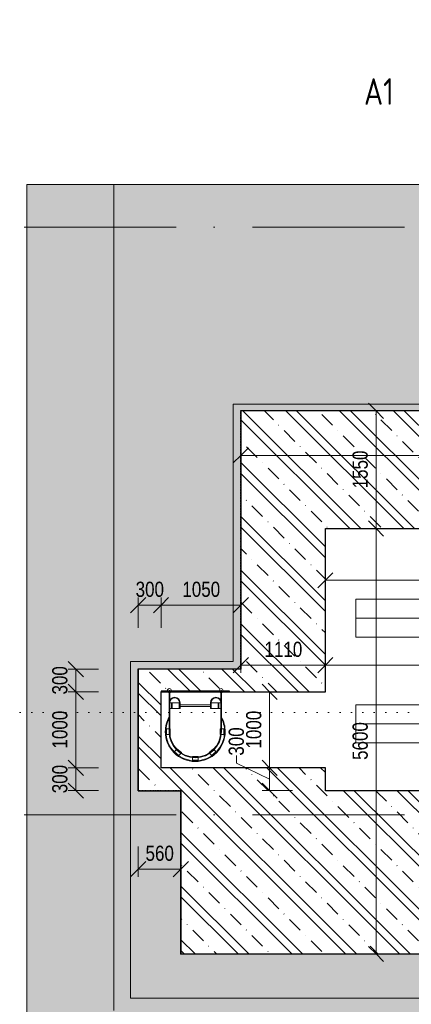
# Model space of a CAD drawing. Header units: millimetres. Extents: x 75701 to 402820, y 135 to 33652.
# Tile 37 of 52: x 349721 to 354869, y 18257 to 31219. Entities that reach past the tile are written whole.
import ezdxf

# ---------------------------------------------------------------- set-up
doc = ezdxf.new("R2010")
doc.units = ezdxf.units.MM
for name, pattern in [('A_CARA_15', [7.6, 5, -1.3, 0, -1.3]), ('B_CARA_12', [2.6, 1, -0.8, 0, -0.8]), ('Tečkovaná 1_5mm', [150, 0, -150]), ('Čerchovaná 20mm', [3000, 2000, -500, 0, -500])]:
    doc.linetypes.add(name, pattern=pattern)
for name, color, linetype, lineweight in [('CA_KOTY', 3, 'Continuous', 9), ('CA_KOTY-100', 3, 'Continuous', 9), ('CA_OSY', 5, 'A_CARA_15', 9), ('CA_PODLAHA25', 7, 'Continuous', 13), ('CA_POHHRA25', 7, 'Continuous', 13), ('CA_REZY', 1, 'Continuous', 25), ('CA_REZYZNACKY', 1, 'Continuous', 9), ('CA_SRAFY', 9, 'Continuous', 25), ('CA_ZARIZPRED', 8, 'Continuous', 13), ('Terénní útvar', 7, 'Continuous', 13)]:
    doc.layers.add(name, color=color, linetype=linetype, lineweight=lineweight)
doc.styles.add('Arial_2', font='arial.ttf', dxfattribs={"width": 0.8, "height": 200})
doc.styles.add('ISOCPEUR_B', font='txt', dxfattribs={"width": 0.8, "height": 350})
doc.dimstyles.new('HP_Přímá_-_2_mm_Ariel_1-100', dxfattribs={"dimscale": 304.8, "dimtxt": 204.05188, "dimasz": 0.656168, "dimexe": 0.328084, "dimexo": 0.0625, "dimgap": 0.164042, "dimtad": 1, "dimdec": 0, "dimzin": 0, "dimdsep": 46, "dimtxsty": 'Arial_2', "dimblk1": 'OBLIQUE', "dimblk2": 'OBLIQUE', "dimsah": 1, "dimcen": 0.09, "dimazin": 0, "dimtfac": 1, "dimtdec": 4, "dimtix": 1, "dimtmove": 0, "dimatfit": 3, "dimfxl": 0.984252, "dimfxlon": 1, "dimtvp": 1, "dimtolj": 1, "dimtzin": 0, "dimarcsym": 2})
doc.dimstyles.new('HP_Přímá_-_2_mm_Ariel_1-100_1', dxfattribs={"dimscale": 304.8, "dimtxt": 204.05188, "dimasz": 0.656168, "dimexe": 0.328084, "dimexo": 0.0625, "dimgap": 0.164042, "dimtad": 1, "dimdec": 0, "dimzin": 0, "dimdsep": 46, "dimtxsty": 'Arial_2', "dimblk1": 'OBLIQUE', "dimblk2": 'OBLIQUE', "dimsah": 1, "dimcen": 0.09, "dimazin": 0, "dimtfac": 1, "dimtdec": 4, "dimtix": 1, "dimtmove": 1, "dimatfit": 3, "dimfxl": 0.984252, "dimfxlon": 1, "dimtvp": 1, "dimtolj": 1, "dimtzin": 0, "dimarcsym": 2})

# ---------------------------------------------------------------- blocks, each defined once
blk = doc.blocks.new('Žebřík s ochrannou klecí - Standardní-2463085-PŮDORYS ZÁKLADŮ PECE V ÚROVNI -3_400')
at = {"layer": 'CA_ZARIZPRED'}
for p, q in [((-344, 0), (-344, -25)), ((-344, 0), (-344, -540)), ((-336, -160), (-336, 0)), ((-336, -25), (-336, 0)), ((336, 0), (336, -160)), ((344, 0), (336, 0)), ((344, 0), (336, 0)), ((336, 0), (336, -25)), ((344, -25), (344, 0)), ((344, -540), (344, 0)), ((-336, 0), (-344, 0)), ((-344, 0), (-336, 0)), ((-344, -25), (-344, -540)), ((-336, -25), (-336, -540)), ((336, -540), (336, -25)), ((344, -25), (344, -540)), ((-344, -160), (-344, -348)), ((-344, -348), (-344, -160)), ((-336, -160), (-336, -350)), ((-336, -350), (-336, -160)), ((-336, -160), (-336, -235)), ((-312, -160), (-336, -160)), ((-302, -160), (-336, -160)), ((-336, -540), (-336, -235)), ((-336, -235), (-302, -235)), ((-336, -235), (-312, -235)), ((-210, -160), (-312, -160)), ((-312, -235), (-312, -160)), ((-312, -160), (-312, -235)), ((-312, -235), (-210, -235)), ((-302, -235), (-302, -160)), ((-302, -160), (-200, -160)), ((-302, -160), (-302, -235)), ((-200, -235), (-302, -235)), ((-200, -160), (-210, -160)), ((-210, -160), (-210, -235)), ((-210, -160), (-210, -235)), ((-210, -235), (-200, -235)), ((-200, -160), (-208, -160)), ((-208, -160), (-200, -160)), ((-200, -160), (-200, -235)), ((-200, -160), (-200, -235)), ((200, -188), (-200, -188)), ((-200, -188), (-200, -208)), ((-200, -188), (-200, -208)), ((200, -188), (-200, -188)), ((-200, -188), (-200, -208)), ((-200, -188), (-200, -208)), ((200, -188), (-200, -188)), ((-200, -188), (-200, -208)), ((-200, -188), (-200, -208)), ((200, -188), (-200, -188)), ((-200, -188), (-200, -208)), ((-200, -188), (-200, -208)), ((200, -188), (-200, -188)), ((-200, -188), (-200, -208)), ((-200, -188), (-200, -208)), ((200, -188), (-200, -188)), ((-200, -188), (-200, -208)), ((-200, -188), (-200, -208)), ((200, -188), (-200, -188)), ((-200, -188), (-200, -208)), ((-200, -188), (-200, -208)), ((200, -188), (-200, -188)), ((-200, -188), (-200, -208)), ((-200, -188), (-200, -208)), ((200, -188), (-200, -188)), ((-200, -188), (-200, -208)), ((-200, -188), (-200, -208)), ((-200, -208), (200, -208)), ((-200, -208), (200, -208)), ((-200, -208), (200, -208)), ((-200, -208), (200, -208)), ((-200, -208), (200, -208)), ((-200, -208), (200, -208)), ((-200, -208), (200, -208)), ((-200, -208), (200, -208)), ((-200, -208), (200, -208)), ((208, -160), (200, -160)), ((200, -160), (208, -160)), ((210, -160), (200, -160)), ((200, -160), (302, -160)), ((200, -160), (200, -235)), ((200, -160), (200, -235)), ((200, -208), (200, -188)), ((200, -208), (200, -188)), ((200, -208), (200, -188)), ((200, -208), (200, -188)), ((200, -208), (200, -188)), ((200, -208), (200, -188)), ((200, -208), (200, -188)), ((200, -208), (200, -188)), ((200, -208), (200, -188)), ((200, -208), (200, -188)), ((200, -208), (200, -188)), ((200, -208), (200, -188)), ((200, -208), (200, -188)), ((200, -208), (200, -188)), ((200, -208), (200, -188)), ((200, -208), (200, -188)), ((200, -208), (200, -188)), ((200, -208), (200, -188)), ((302, -235), (200, -235)), ((200, -235), (210, -235)), ((312, -160), (210, -160)), ((210, -160), (210, -235)), ((210, -160), (210, -235)), ((210, -235), (312, -235)), ((336, -160), (302, -160)), ((302, -160), (302, -235)), ((302, -160), (302, -235)), ((302, -235), (336, -235)), ((336, -160), (312, -160)), ((312, -160), (312, -235)), ((312, -160), (312, -235)), ((312, -235), (336, -235)), ((336, -350), (336, -160)), ((336, -160), (336, -350)), ((336, -235), (336, -160)), ((336, -235), (336, -540)), ((344, -348), (344, -160)), ((344, -160), (344, -348)), ((-386, -503), (-336, -503)), ((-386, -503), (-386, -578)), ((-386, -578), (-386, -503)), ((-378, -503), (-386, -503)), ((-378, -578), (-378, -503)), ((-328, -503), (-378, -503)), ((-378, -503), (-378, -578)), ((-328, -503), (-336, -503)), ((-336, -503), (-336, -578)), ((-336, -503), (-336, -578)), ((-328, -578), (-328, -503)), ((-328, -578), (-328, -503)), ((336, -503), (326, -503)), ((326, -503), (326, -578)), ((326, -503), (326, -578)), ((376, -503), (326, -503)), ((336, -578), (336, -503)), ((336, -578), (336, -503)), ((336, -503), (386, -503)), ((376, -503), (376, -578)), ((376, -578), (376, -503)), ((386, -503), (376, -503)), ((386, -578), (386, -503)), ((386, -503), (386, -578)), ((-336, -578), (-386, -578)), ((-386, -578), (-378, -578)), ((-378, -578), (-328, -578)), ((-336, -578), (-328, -578)), ((326, -578), (336, -578)), ((326, -578), (376, -578)), ((386, -578), (336, -578)), ((376, -578), (386, -578)), ((-277, -812), (-245, -773)), ((-240, -767), (-272, -806)), ((-240, -767), (-245, -773)), ((-245, -773), (-187, -822)), ((-245, -773), (-187, -822)), ((-182, -816), (-240, -767)), ((-182, -816), (-240, -767)), ((240, -767), (182, -816)), ((240, -767), (182, -816)), ((187, -822), (245, -773)), ((187, -822), (245, -773)), ((245, -773), (240, -767)), ((272, -806), (240, -767)), ((245, -773), (277, -812)), ((-272, -806), (-277, -812)), ((-277, -812), (-219, -860)), ((-219, -860), (-277, -812)), ((-214, -854), (-272, -806)), ((-272, -806), (-214, -854)), ((-187, -822), (-219, -860)), ((-219, -860), (-214, -854)), ((-214, -854), (-182, -816)), ((-187, -822), (-182, -816)), ((38, -868), (-37, -868)), ((-37, -868), (-37, -876)), ((38, -868), (-37, -868)), ((-37, -868), (-37, -918)), ((-37, -876), (38, -876)), ((-37, -876), (38, -876)), ((-37, -926), (-37, -876)), ((38, -876), (38, -868)), ((38, -918), (38, -868)), ((38, -876), (38, -926)), ((182, -816), (187, -822)), ((182, -816), (214, -854)), ((219, -860), (187, -822)), ((272, -806), (214, -854)), ((214, -854), (272, -806)), ((214, -854), (219, -860)), ((219, -860), (277, -812)), ((277, -812), (219, -860)), ((277, -812), (272, -806)), ((38, -918), (-37, -918)), ((-37, -918), (-37, -926)), ((-37, -918), (38, -918)), ((-37, -926), (38, -926)), ((38, -926), (-37, -926)), ((38, -926), (38, -918))]:
    blk.add_line(p, q, dxfattribs=at)
for centre, radius, start, end in [((-340, 0), 25.4, 90, 270), ((-340, 0), 25.4, 90, 260.8679), ((-340, 0), 25.4, 270, 90), ((-340, 0), 25.4, 278.9893, 90), ((340, 0), 25.4, 90, 270), ((340, 0), 25.4, 90, 261.0107), ((340, 0), 25.4, 270, 90), ((340, 0), 25.4, 279.1321, 90), ((-340, 0), 25.4, 260.8679, 270), ((-272, -160), 72, 360, 180), ((-272, -160), 72, 360, 180), ((-340, 0), 25.4, 270, 278.9893), ((-272, -160), 64, 360, 180), ((-272, -160), 64, 360, 180), ((272, -160), 72, 360, 180), ((272, -160), 72, 0, 180), ((272, -160), 64, 360, 180), ((272, -160), 64, 0, 180), ((340, 0), 25.4, 261.0107, 270), ((340, 0), 25.4, 270, 279.1321), ((0, -540), 394, 150.8217, 180), ((0, -540), 394, 150.8217, 180), ((0, -540), 386, 150.5141, 180), ((0, -540), 386, 150.5141, 180), ((0, -540), 386, 360, 29.4859), ((0, -540), 386, 0, 29.4859), ((0, -540), 394, 0, 29.1783), ((0, -540), 394, 0, 29.1783), ((0, -540), 394, 180, 360), ((0, -540), 394, 180, 0), ((0, -540), 386, 180, 360), ((0, -540), 386, 180, 0), ((0, -540), 344, 180, 0), ((0, -540), 344, 180, 360), ((0, -540), 336, 180, 0), ((0, -540), 336, 180, 360)]:
    blk.add_arc(centre, radius, start, end, dxfattribs=at)
blk = doc.blocks.new('DIMBLOCK99-PŮDORYS ZÁKLADŮ PECE V ÚROVNI -3_400')
at = {"layer": 'CA_KOTY-100'}
for p, q in [((352629, 22722), (352629, 23022)), ((353739, 22722), (353739, 23022)), ((352629, 22722), (352729, 22822)), ((353739, 22722), (353839, 22822)), ((352629, 22722), (352529, 22622)), ((352629, 22722), (353739, 22722)), ((352629, 22722), (352629, 22622)), ((353739, 22722), (353639, 22622)), ((353739, 22722), (353739, 22622))]:
    blk.add_line(p, q, dxfattribs=at)
at = {"layer": 'CA_KOTY-100', "color": 0, "insert": (352939, 23031), "char_height": 200, "width": 587.67, "attachment_point": 1, "line_spacing_factor": 0.941778, "style": 'Arial_2'}
blk.add_mtext('1110', dxfattribs=at)
blk = doc.blocks.new('_Oblique')
at = {"color": 0, "linetype": 'ByBlock', "lineweight": -2}
blk.add_line((-0.5, -0.5), (0.5, 0.5), dxfattribs=at)
blk = doc.blocks.new('DIMBLOCK100-PŮDORYS ZÁKLADŮ PECE V ÚROVNI -3_400')
at = {"layer": 'CA_KOTY-100'}
for p, q in [((353739, 22722), (353739, 23022)), ((395204, 22722), (395204, 23022)), ((353739, 22722), (353839, 22822)), ((395204, 22722), (395304, 22822)), ((353739, 22722), (353639, 22622)), ((353739, 22722), (395204, 22722)), ((353739, 22722), (353739, 22622)), ((395204, 22722), (395104, 22622)), ((395204, 22722), (395204, 22622))]:
    blk.add_line(p, q, dxfattribs=at)
at = {"layer": 'CA_KOTY-100', "color": 0, "insert": (374165, 23031), "char_height": 200, "width": 734.59, "attachment_point": 1, "line_spacing_factor": 0.941778, "style": 'Arial_2'}
blk.add_mtext('41465', dxfattribs=at)
blk = doc.blocks.new('DIMBLOCK102-PŮDORYS ZÁKLADŮ PECE V ÚROVNI -3_400')
at = {"layer": 'CA_KOTY-100'}
for p, q in [((354405, 24520), (354105, 24520)), ((354405, 24520), (354305, 24620)), ((354405, 18920), (354405, 24520)), ((354405, 24520), (354505, 24420)), ((354405, 24520), (354505, 24520)), ((354405, 18920), (354305, 19020)), ((354405, 18920), (354105, 18920)), ((354405, 18920), (354505, 18820)), ((354405, 18920), (354505, 18920))]:
    blk.add_line(p, q, dxfattribs=at)
at = {"layer": 'CA_KOTY-100', "color": 0, "insert": (354096, 21475), "char_height": 200, "width": 587.67, "attachment_point": 1, "rotation": 90, "line_spacing_factor": 0.941778, "style": 'Arial_2'}
blk.add_mtext('5600', dxfattribs=at)
blk = doc.blocks.new('DIMBLOCK103-PŮDORYS ZÁKLADŮ PECE V ÚROVNI -3_400')
at = {"layer": 'CA_KOTY-100'}
for p, q in [((354405, 26070), (354105, 26070)), ((354405, 26070), (354305, 26170)), ((354405, 24520), (354405, 26070)), ((354405, 26070), (354505, 25970)), ((354405, 26070), (354505, 26070)), ((354405, 24520), (354105, 24520)), ((354405, 24520), (354305, 24620)), ((354405, 24520), (354505, 24420)), ((354405, 24520), (354505, 24520))]:
    blk.add_line(p, q, dxfattribs=at)
at = {"layer": 'CA_KOTY-100', "color": 0, "insert": (354096, 25050), "char_height": 200, "width": 587.67, "attachment_point": 1, "rotation": 90, "line_spacing_factor": 0.941778, "style": 'Arial_2'}
blk.add_mtext('1550', dxfattribs=at)
blk = doc.blocks.new('DIMBLOCK139-PŮDORYS ZÁKLADŮ PECE V ÚROVNI -3_400')
at = {"layer": 'CA_KOTY-100'}
for p, q in [((351279, 23512), (351379, 23612)), ((351279, 23512), (351279, 23612)), ((351579, 23512), (351679, 23612)), ((351579, 23512), (351579, 23612)), ((351279, 23512), (351179, 23412)), ((351279, 23512), (351579, 23512)), ((351279, 23512), (351279, 23212)), ((351579, 23512), (351479, 23412)), ((351579, 23512), (351579, 23212))]:
    blk.add_line(p, q, dxfattribs=at)
at = {"layer": 'CA_KOTY-100', "color": 0, "insert": (351245, 23821), "char_height": 200, "width": 440.75, "attachment_point": 1, "line_spacing_factor": 0.941778, "style": 'Arial_2'}
blk.add_mtext('300', dxfattribs=at)
blk = doc.blocks.new('DIMBLOCK140-PŮDORYS ZÁKLADŮ PECE V ÚROVNI -3_400')
at = {"layer": 'CA_KOTY-100'}
for p, q in [((352629, 23512), (352629, 23812)), ((351579, 23512), (351679, 23612)), ((351579, 23512), (351579, 23612)), ((352629, 23512), (352729, 23612)), ((351579, 23512), (351479, 23412)), ((351579, 23512), (352629, 23512)), ((351579, 23512), (351579, 23212)), ((352629, 23512), (352529, 23412)), ((352629, 23512), (352629, 23412))]:
    blk.add_line(p, q, dxfattribs=at)
at = {"layer": 'CA_KOTY-100', "color": 0, "insert": (351859, 23821), "char_height": 200, "width": 587.67, "attachment_point": 1, "line_spacing_factor": 0.941778, "style": 'Arial_2'}
blk.add_mtext('1050', dxfattribs=at)
blk = doc.blocks.new('DIMBLOCK192-PŮDORYS ZÁKLADŮ PECE V ÚROVNI -3_400')
at = {"layer": 'CA_KOTY-100'}
for p, q in [((353739, 23839), (353739, 24139)), ((366174, 23839), (366174, 24139)), ((353739, 23839), (353839, 23939)), ((366174, 23839), (366274, 23939)), ((353739, 23839), (353639, 23739)), ((353739, 23839), (366174, 23839)), ((353739, 23839), (353739, 23739)), ((366174, 23839), (366074, 23739)), ((366174, 23839), (366174, 23739))]:
    blk.add_line(p, q, dxfattribs=at)
at = {"layer": 'CA_KOTY-100', "color": 0, "insert": (359650, 24149), "char_height": 200, "width": 734.59, "attachment_point": 1, "line_spacing_factor": 0.941778, "style": 'Arial_2'}
blk.add_mtext('12435', dxfattribs=at)
blk = doc.blocks.new('DIMBLOCK209-PŮDORYS ZÁKLADŮ PECE V ÚROVNI -3_400')
at = {"layer": 'CA_KOTY-100'}
for p, q in [((353007, 22370), (352907, 22470)), ((353007, 22370), (352707, 22370)), ((353007, 21370), (353007, 22370)), ((353007, 22370), (353107, 22270)), ((353007, 22370), (353107, 22370)), ((353007, 21370), (352907, 21470)), ((353007, 21370), (352707, 21370)), ((353007, 21370), (353107, 21270)), ((353007, 21370), (353107, 21370))]:
    blk.add_line(p, q, dxfattribs=at)
at = {"layer": 'CA_KOTY-100', "color": 0, "insert": (352697, 21625), "char_height": 200, "width": 587.67, "attachment_point": 1, "rotation": 90, "line_spacing_factor": 0.941778, "style": 'Arial_2'}
blk.add_mtext('1000', dxfattribs=at)
blk = doc.blocks.new('DIMBLOCK210-PŮDORYS ZÁKLADŮ PECE V ÚROVNI -3_400')
at = {"layer": 'CA_KOTY-100'}
for p, q in [((352571, 21531), (352571, 21431)), ((352571, 21431), (353007, 21220)), ((353007, 21370), (352907, 21470)), ((353007, 21370), (352707, 21370)), ((353007, 21070), (353007, 21370)), ((353007, 21370), (353107, 21270)), ((353007, 21370), (353107, 21370)), ((353007, 21070), (352907, 21170)), ((353007, 21070), (352907, 21070)), ((353007, 21070), (353107, 20970)), ((353007, 21070), (353307, 21070))]:
    blk.add_line(p, q, dxfattribs=at)
at = {"layer": 'CA_KOTY-100', "color": 0, "insert": (352468, 21531), "char_height": 200, "width": 440.75, "attachment_point": 1, "rotation": 90, "line_spacing_factor": 0.941778, "style": 'Arial_2'}
blk.add_mtext('300', dxfattribs=at)
blk = doc.blocks.new('DIMBLOCK211-PŮDORYS ZÁKLADŮ PECE V ÚROVNI -3_400')
at = {"layer": 'CA_KOTY-100'}
for p, q in [((350458, 21370), (350358, 21470)), ((350458, 21370), (350358, 21370)), ((350458, 21070), (350458, 21370)), ((350458, 21370), (350558, 21270)), ((350458, 21370), (350758, 21370)), ((350458, 21070), (350358, 21170)), ((350458, 21070), (350358, 21070)), ((350458, 21070), (350558, 20970)), ((350458, 21070), (350758, 21070))]:
    blk.add_line(p, q, dxfattribs=at)
at = {"layer": 'CA_KOTY-100', "color": 0, "insert": (350148, 21036), "char_height": 200, "width": 440.75, "attachment_point": 1, "rotation": 90, "line_spacing_factor": 0.941778, "style": 'Arial_2'}
blk.add_mtext('300', dxfattribs=at)
blk = doc.blocks.new('DIMBLOCK212-PŮDORYS ZÁKLADŮ PECE V ÚROVNI -3_400')
at = {"layer": 'CA_KOTY-100'}
for p, q in [((350458, 22370), (350358, 22470)), ((350458, 22370), (350358, 22370)), ((350458, 21370), (350458, 22370)), ((350458, 22370), (350558, 22270)), ((350458, 22370), (350758, 22370)), ((350458, 21370), (350358, 21470)), ((350458, 21370), (350358, 21370)), ((350458, 21370), (350558, 21270)), ((350458, 21370), (350758, 21370))]:
    blk.add_line(p, q, dxfattribs=at)
at = {"layer": 'CA_KOTY-100', "color": 0, "insert": (350148, 21625), "char_height": 200, "width": 587.67, "attachment_point": 1, "rotation": 90, "line_spacing_factor": 0.941778, "style": 'Arial_2'}
blk.add_mtext('1000', dxfattribs=at)
blk = doc.blocks.new('DIMBLOCK213-PŮDORYS ZÁKLADŮ PECE V ÚROVNI -3_400')
at = {"layer": 'CA_KOTY-100'}
for p, q in [((350458, 22670), (350358, 22770)), ((350458, 22670), (350358, 22670)), ((350458, 22370), (350458, 22670)), ((350458, 22670), (350558, 22570)), ((350458, 22670), (350758, 22670)), ((350458, 22370), (350358, 22470)), ((350458, 22370), (350358, 22370)), ((350458, 22370), (350558, 22270)), ((350458, 22370), (350758, 22370))]:
    blk.add_line(p, q, dxfattribs=at)
at = {"layer": 'CA_KOTY-100', "color": 0, "insert": (350148, 22336), "char_height": 200, "width": 440.75, "attachment_point": 1, "rotation": 90, "line_spacing_factor": 0.941778, "style": 'Arial_2'}
blk.add_mtext('300', dxfattribs=at)
blk = doc.blocks.new('DIMBLOCK231-PŮDORYS ZÁKLADŮ PECE V ÚROVNI -3_400')
at = {"layer": 'CA_KOTY-100'}
for p, q in [((352629, 25484), (352629, 25784)), ((360344, 25484), (360344, 25784)), ((352629, 25484), (352729, 25584)), ((360344, 25484), (360444, 25584)), ((352629, 25484), (352529, 25384)), ((352629, 25484), (360344, 25484)), ((352629, 25484), (352629, 25384)), ((360344, 25484), (360244, 25384)), ((360344, 25484), (360344, 25384))]:
    blk.add_line(p, q, dxfattribs=at)
at = {"layer": 'CA_KOTY-100', "color": 0, "insert": (356242, 25794), "char_height": 200, "width": 587.67, "attachment_point": 1, "line_spacing_factor": 0.941778, "style": 'Arial_2'}
blk.add_mtext('7715', dxfattribs=at)
blk = doc.blocks.new('DIMBLOCK232-PŮDORYS ZÁKLADŮ PECE V ÚROVNI -3_400')
at = {"layer": 'CA_KOTY-100'}
for p, q in [((351279, 20037), (351279, 20337)), ((351839, 20037), (351839, 20337)), ((351279, 20037), (351379, 20137)), ((351839, 20037), (351939, 20137)), ((351279, 20037), (351179, 19937)), ((351279, 20037), (351839, 20037)), ((351279, 20037), (351279, 19937)), ((351839, 20037), (351739, 19937)), ((351839, 20037), (351839, 19937))]:
    blk.add_line(p, q, dxfattribs=at)
at = {"layer": 'CA_KOTY-100', "color": 0, "insert": (351375, 20346), "char_height": 200, "width": 440.75, "attachment_point": 1, "line_spacing_factor": 0.941778, "style": 'Arial_2'}
blk.add_mtext('560', dxfattribs=at)

msp = doc.modelspace()

# ---------------------------------------------------------------- hatches: boundary and pattern name
at = {"layer": 'CA_POHHRA25', "lineweight": 9}
h = msp.add_hatch(dxfattribs=at)
h.set_pattern_fill('FP_8', color=256, style=0, pattern_type=2)
h.set_pattern_definition([(135, (244938.9, 0), (-353.5534, -353.5534), []), (135, (245080.3, 0), (-353.5534, -353.5534), []), (135, (245363.14, 0), (-494.9747, -212.132), [200, -100, 3.353, -96.647])])
h.paths.add_polyline_path([(351838.9, 18919.9), (360708.9, 18919.9), (360708.9, 20569.9), (363763.9, 20569.9), (363763.9, 21069.9), (353738.9, 21069.9), (353738.9, 21369.9), (351578.9, 21369.9), (351578.9, 22369.9), (353738.9, 22369.9), (353738.9, 24519.9), (363763.9, 24519.9), (363763.9, 27459.9), (360343.9, 27459.9), (360343.9, 26069.9), (352628.9, 26069.9), (352628.9, 22669.9), (351278.9, 22669.9), (351278.9, 21069.9), (351838.9, 21069.9), (351838.9, 20688.1)])
at = {"layer": 'CA_SRAFY', "lineweight": 9}
h = msp.add_hatch(dxfattribs=at)
h.set_pattern_fill('FP_13', color=256, style=0, pattern_type=2)
h.set_pattern_definition([(45, (244938.9, 0), (-359.2102, 359.2102), []), (45, (245082.56, 0), (-359.2102, 359.2102), []), (45, (245369.93, 0), (-215.5261, 502.8943), [203.2, -101.6, 3.353, -98.247])])
h.paths.add_polyline_path([(351585.6, 22369.9), (352478.9, 22369.9), (352478.9, 22379.9), (351578.9, 22379.9), (351578.9, 22369.9)])
at = {"layer": 'Terénní útvar', "lineweight": 9}
h = msp.add_hatch(dxfattribs=at)
h.set_pattern_fill('FP_15', color=50, style=0, pattern_type=2)
h.set_pattern_definition([(50, (244938.9, 0), (728.7365, -63.7558), [76.2, -838.2]), (355, (244938.9, 0), (-140.9716, 764.2276), [60.96, -670.56]), (100.451, (244999.6, -5.3), (587.77, 700.4668), [64.76, -712.36]), (46.184, (244938.9, 203.2), (1084.316, -168.171), [114.3, -1257.3]), (96.636, (245029.2, 189.2), (949.61, 989.71), [97.14, -1068.54]), (351.184, (244938.9, 203.2), (949.6206, 989.701), [91.44, -1005.84]), (21, (245040.5, 152.4), (606.4579, -409.0606), [76.2, -838.2]), (326, (245040.5, 152.4), (247.2083, 736.753), [60.96, -670.56]), (71.451, (245091, 118.3), (853.6683, 327.6855), [64.76, -712.36]), (37.5, (244938.88, 0), (12.3547, 338.2201), [33.528, -628.904, 33.528, -647.192, -673.1]), (37.5, (244938.88, 0), (12.3547, 338.2201), [-1343.152, 33.528, -639.572]), (7.5, (244938.88, 0), (267.2789, 400.7221), [33.528, -354.584, 33.528, -613.664, -256.54]), (7.5, (244938.88, 0), (267.2789, 400.7221), [-1035.304, 33.528, -223.012]), (327.5, (244712.3, 0), (542.36333, -22.91534), [33.528, -220.472, 33.528, -758.952, -1051.56]), (327.5, (244712.3, 0), (542.36333, -22.91534), [-1046.48, 33.528, -1018.032]), (317.5, (244610.7, 0), (592.517, 101.7071), [33.528, -296.672, 33.528, -492.76, -746.76]), (317.5, (244610.7, 0), (592.517, 101.7071), [-856.488, 33.528, -713.232])])
h.paths.add_polyline_path([(349816.1, 17032.1), (397156.8, 17032.1), (397156.8, 28649.9), (395858.9, 28649.9), (395858.9, 26949.9), (395703.9, 26949.9), (395703.9, 18439.9), (386703.9, 18439.9), (386703.9, 20569.9), (383898.9, 20569.9), (383898.9, 18474.9), (374898.9, 18474.9), (374898.9, 20569.9), (372773.9, 20569.9), (372773.9, 18474.9), (363773.9, 18474.9), (363773.9, 20569.9), (360708.9, 20569.9), (360708.9, 18919.9), (351838.9, 18919.9), (351838.9, 21069.9), (351278.9, 21069.9), (351278.9, 22669.9), (352628.9, 22669.9), (352628.9, 26069.9), (360343.9, 26069.9), (360343.9, 27459.9), (371673.9, 27459.9), (371673.9, 25669.9), (375998.9, 25669.9), (375998.9, 27459.9), (381108.9, 27459.9), (381108.9, 28912.7), (360308.9, 28912.7), (360308.9, 27349.9), (357108.9, 27349.9), (357108.9, 29049.9), (349816.1, 29049.9), (349816.1, 20688.1)])
h.paths.add_polyline_path([(386703.9, 27349.9), (386703.9, 29389.9), (393618.9, 29389.9), (393618.9, 31219.5), (393558.9, 31219.5), (393558.9, 30842.8), (384308.9, 30842.8), (384308.9, 27349.9)])

# ---------------------------------------------------------------- linework, layer by layer
at = {"layer": 'CA_OSY', "linetype": 'Čerchovaná 20mm'}
for p, q in [((322778.5, 28489.9), (401821.8, 28489.9)), ((322778.5, 20749.9), (401821.8, 20749.9))]:
    msp.add_line(p, q, dxfattribs=at)
at = {"layer": 'CA_OSY'}
for p, q in [((386738.9, 23339.9), (354138.9, 23339.9)), ((386738.9, 21949.9), (354138.9, 21949.9))]:
    msp.add_line(p, q, dxfattribs=at)
at = {"layer": 'CA_PODLAHA25'}
for p, q in [((352528.9, 22769.9), (352528.9, 26159.9)), ((352528.9, 26159.9), (360308.9, 26159.9)), ((351178.9, 18339.9), (351178.9, 22769.9)), ((351178.9, 22769.9), (352528.9, 22769.9)), ((395803.9, 18339.9), (351178.9, 18339.9))]:
    msp.add_line(p, q, dxfattribs=at)
at = {"layer": 'CA_PODLAHA25', "linetype": 'B_CARA_12'}
for p, q in [((360343.9, 26069.9), (352628.9, 26069.9)), ((352628.9, 26069.9), (352628.9, 22669.9)), ((352628.9, 22669.9), (352628.9, 26069.9)), ((352628.9, 26069.9), (360343.9, 26069.9)), ((352628.9, 22669.9), (351278.9, 22669.9)), ((351278.9, 22669.9), (351278.9, 21069.9)), ((351278.9, 21069.9), (351278.9, 22669.9)), ((351278.9, 22669.9), (352628.9, 22669.9)), ((351278.9, 21069.9), (351838.9, 21069.9)), ((351838.9, 21069.9), (351278.9, 21069.9)), ((351838.9, 21069.9), (351838.9, 18919.9)), ((351838.9, 18919.9), (351838.9, 21069.9)), ((351838.9, 18919.9), (360708.9, 18919.9)), ((360708.9, 18919.9), (351838.9, 18919.9))]:
    msp.add_line(p, q, dxfattribs=at)
at = {"layer": 'CA_POHHRA25', "linetype": 'B_CARA_12'}
for p, q in [((352624.9, 22673.9), (352624.9, 26073.9)), ((352624.9, 26073.9), (352624.9, 22673.9)), ((352624.9, 26073.9), (360339.9, 26073.9)), ((360339.9, 26073.9), (352624.9, 26073.9)), ((352628.9, 22669.9), (352628.9, 26069.9)), ((352628.9, 26069.9), (352628.9, 22669.9)), ((352628.9, 26069.9), (360343.9, 26069.9)), ((360343.9, 26069.9), (352628.9, 26069.9)), ((351274.9, 21069.9), (351274.9, 22673.9)), ((351274.9, 22673.9), (351274.9, 21069.9)), ((351274.9, 22673.9), (352624.9, 22673.9)), ((352624.9, 22673.9), (351274.9, 22673.9)), ((351278.9, 21073.9), (351278.9, 22669.9)), ((351278.9, 22669.9), (351278.9, 21073.9)), ((351278.9, 22669.9), (352628.9, 22669.9)), ((352628.9, 22669.9), (351278.9, 22669.9)), ((351274.9, 21069.9), (351834.9, 21069.9)), ((351834.9, 21069.9), (351274.9, 21069.9)), ((351278.9, 21073.9), (351838.9, 21073.9)), ((351838.9, 21073.9), (351278.9, 21073.9)), ((351834.9, 18915.9), (351834.9, 21069.9)), ((351834.9, 21069.9), (351834.9, 18915.9)), ((351838.9, 18919.9), (351838.9, 21073.9)), ((351838.9, 21073.9), (351838.9, 18919.9)), ((360712.9, 18915.9), (351834.9, 18915.9)), ((351834.9, 18915.9), (360712.9, 18915.9)), ((360708.9, 18919.9), (351838.9, 18919.9)), ((351838.9, 18919.9), (360708.9, 18919.9))]:
    msp.add_line(p, q, dxfattribs=at)
at = {"layer": 'CA_POHHRA25'}
for p, q in [((352628.9, 22669.9), (352628.9, 26069.9)), ((352628.9, 26069.9), (360343.9, 26069.9)), ((353738.9, 24519.9), (353738.9, 22369.9)), ((363763.9, 24519.9), (353738.9, 24519.9)), ((363773.9, 23589.9), (354138.9, 23589.9)), ((354138.9, 23589.9), (354138.9, 23089.9)), ((354138.9, 23089.9), (354138.9, 23589.9)), ((354138.9, 23589.9), (363773.9, 23589.9)), ((354138.9, 23089.9), (363773.9, 23089.9)), ((363773.9, 23089.9), (354138.9, 23089.9)), ((351278.9, 21069.9), (351278.9, 22669.9)), ((351278.9, 22669.9), (352628.9, 22669.9)), ((353738.9, 22369.9), (351578.9, 22369.9)), ((351578.9, 22369.9), (351578.9, 21369.9)), ((363773.9, 22199.9), (354138.9, 22199.9)), ((354138.9, 22199.9), (354138.9, 21699.9)), ((354138.9, 21699.9), (354138.9, 22199.9)), ((354138.9, 22199.9), (363773.9, 22199.9)), ((354138.9, 21699.9), (363773.9, 21699.9)), ((363773.9, 21699.9), (354138.9, 21699.9)), ((351578.9, 21369.9), (353738.9, 21369.9)), ((353738.9, 21369.9), (353738.9, 21069.9)), ((351838.9, 21069.9), (351278.9, 21069.9)), ((351838.9, 18919.9), (351838.9, 21069.9)), ((353738.9, 21069.9), (363763.9, 21069.9)), ((360708.9, 18919.9), (351838.9, 18919.9))]:
    msp.add_line(p, q, dxfattribs=at)
at = {"layer": 'CA_REZY'}
for p, q in [((360343.9, 26069.9), (352628.9, 26069.9)), ((352628.9, 26069.9), (352628.9, 22669.9)), ((353738.9, 22369.9), (353738.9, 24519.9)), ((353738.9, 24519.9), (363763.9, 24519.9)), ((352628.9, 22669.9), (351278.9, 22669.9)), ((351278.9, 22669.9), (351278.9, 21069.9)), ((352478.9, 22379.9), (351578.9, 22379.9)), ((351578.9, 22379.9), (351578.9, 22369.9)), ((351578.9, 21369.9), (351578.9, 22369.9)), ((351578.9, 22369.9), (353738.9, 22369.9)), ((351578.9, 22369.9), (352478.9, 22369.9)), ((352478.9, 22369.9), (352478.9, 22379.9)), ((353738.9, 21369.9), (351578.9, 21369.9)), ((353738.9, 21069.9), (353738.9, 21369.9)), ((351278.9, 21069.9), (351838.9, 21069.9)), ((351838.9, 21069.9), (351838.9, 18919.9)), ((363763.9, 21069.9), (353738.9, 21069.9)), ((351838.9, 18919.9), (360708.9, 18919.9))]:
    msp.add_line(p, q, dxfattribs=at)
at = {"layer": 'CA_REZYZNACKY', "linetype": 'Tečkovaná 1_5mm'}
msp.add_line((348528.2, 22097.6), (398977.2, 22097.6), dxfattribs=at)
at = {"layer": 'Terénní útvar'}
for p, q in [((357108.9, 29049.9), (349816.1, 29049.9)), ((349816.1, 29049.9), (349816.1, 17032.1)), ((350958.9, 29049.9), (349816.1, 29049.9)), ((350958.9, 18174.9), (350958.9, 29049.9)), ((350958.9, 29049.9), (357108.9, 29049.9)), ((352628.9, 22669.9), (352628.9, 26069.9)), ((352628.9, 26069.9), (360343.9, 26069.9)), ((352628.9, 26069.9), (360343.9, 26069.9)), ((352628.9, 22669.9), (352628.9, 26069.9)), ((351278.9, 21069.9), (351278.9, 22669.9)), ((351278.9, 22669.9), (352628.9, 22669.9)), ((351278.9, 22669.9), (352628.9, 22669.9)), ((351278.9, 21069.9), (351278.9, 22669.9)), ((351838.9, 21069.9), (351278.9, 21069.9)), ((351838.9, 21069.9), (351278.9, 21069.9)), ((351838.9, 18919.9), (351838.9, 21069.9)), ((351838.9, 18919.9), (351838.9, 21069.9)), ((360708.9, 18919.9), (351838.9, 18919.9)), ((360708.9, 18919.9), (351838.9, 18919.9))]:
    msp.add_line(p, q, dxfattribs=at)

# ---------------------------------------------------------------- block references
at = {"layer": 'CA_ZARIZPRED'}
msp.add_blockref('Žebřík s ochrannou klecí - Standardní-2463085-PŮDORYS ZÁKLADŮ PECE V ÚROVNI -3_400', (352028.9, 22387.6), dxfattribs=at)

# ---------------------------------------------------------------- texts
at = {"layer": 'CA_REZYZNACKY', "insert": (354246.7, 30449.2), "char_height": 350, "width": 493.839, "attachment_point": 1, "style": 'ISOCPEUR_B'}
msp.add_mtext('A1', dxfattribs=at)

# ---------------------------------------------------------------- dimensions: what is measured, and where the dimension line sits
at = {"layer": 'CA_KOTY'}
for base, p1, p2, override, picture, middle in [((354405.3, 26069.9), (354105.3, 24519.9), (354105.3, 26069.9), {"dimpost": '<>', "dimfxl": 1550}, 'DIMBLOCK103-PŮDORYS ZÁKLADŮ PECE V ÚROVNI -3_400', (354253.2, 25294.9)), ((354405.3, 24519.9), (354105.3, 18919.9), (354105.3, 24519.9), {"dimpost": '<>', "dimfxl": 5600}, 'DIMBLOCK102-PŮDORYS ZÁKLADŮ PECE V ÚROVNI -3_400', (354253.2, 21719.9)), ((350457.9, 22669.9), (350757.9, 22369.9), (350757.9, 22669.9), {"dimpost": '<>', "dimfxl": 300}, 'DIMBLOCK213-PŮDORYS ZÁKLADŮ PECE V ÚROVNI -3_400', (350305.7, 22519.9)), ((350457.9, 22369.9), (350757.9, 21369.9), (350757.9, 22369.9), {"dimpost": '<>', "dimfxl": 1000}, 'DIMBLOCK212-PŮDORYS ZÁKLADŮ PECE V ÚROVNI -3_400', (350305.8, 21869.9)), ((353007, 22369.9), (352707, 21369.9), (352707, 22369.9), {"dimpost": '<>', "dimfxl": 1000}, 'DIMBLOCK209-PŮDORYS ZÁKLADŮ PECE V ÚROVNI -3_400', (352854.9, 21869.9)), ((350457.9, 21369.9), (350757.9, 21069.9), (350757.9, 21369.9), {"dimpost": '<>', "dimfxl": 299.964229}, 'DIMBLOCK211-PŮDORYS ZÁKLADŮ PECE V ÚROVNI -3_400', (350305.7, 21219.9))]:
    dim = msp.add_linear_dim(base=base, p1=p1, p2=p2, angle=90, dimstyle='HP_Přímá_-_2_mm_Ariel_1-100', override=override, dxfattribs=at)
    dim.commit()
    dim.dimension.update_dxf_attribs({"geometry": picture, "text_midpoint": middle})
for base, p1, p2, override, picture, middle in [((360343.9, 25484.3), (352628.9, 25784.3), (360343.9, 25784.3), {"dimpost": '<>', "dimfxl": 7715}, 'DIMBLOCK231-PŮDORYS ZÁKLADŮ PECE V ÚROVNI -3_400', (356486.4, 25636.5)), ((366173.9, 23839.2), (353738.9, 24139.2), (366173.9, 24139.2), {"dimpost": '<>', "dimfxl": 12435.000029}, 'DIMBLOCK192-PŮDORYS ZÁKLADŮ PECE V ÚROVNI -3_400', (359956.4, 23991.3)), ((351578.9, 23511.8), (351278.9, 23211.8), (351578.9, 23211.8), {"dimpost": '<>', "dimfxl": 300}, 'DIMBLOCK139-PŮDORYS ZÁKLADŮ PECE V ÚROVNI -3_400', (351428.9, 23663.9)), ((352628.9, 23511.8), (351578.9, 23211.8), (352628.9, 23811.8), {"dimpost": '<>', "dimfxl": 1209.338662}, 'DIMBLOCK140-PŮDORYS ZÁKLADŮ PECE V ÚROVNI -3_400', (352103.9, 23663.9)), ((353738.9, 22721.7), (352628.9, 23021.7), (353738.9, 23021.7), {"dimpost": '<>', "dimfxl": 1110}, 'DIMBLOCK99-PŮDORYS ZÁKLADŮ PECE V ÚROVNI -3_400', (353183.9, 22873.8)), ((395203.9, 22721.7), (353738.9, 23021.7), (395203.9, 23021.7), {"dimpost": '<>', "dimfxl": 41465}, 'DIMBLOCK100-PŮDORYS ZÁKLADŮ PECE V ÚROVNI -3_400', (374471.4, 22873.8)), ((351838.9, 20036.8), (351278.9, 20336.8), (351838.9, 20336.8), {"dimpost": '<>', "dimfxl": 559.999996}, 'DIMBLOCK232-PŮDORYS ZÁKLADŮ PECE V ÚROVNI -3_400', (351558.9, 20188.9))]:
    dim = msp.add_linear_dim(base=base, p1=p1, p2=p2, dimstyle='HP_Přímá_-_2_mm_Ariel_1-100', override=override, dxfattribs=at)
    dim.commit()
    dim.dimension.update_dxf_attribs({"geometry": picture, "text_midpoint": middle})
dim = msp.add_linear_dim(base=(353007, 21369.9), p1=(353307, 21069.9), p2=(352707, 21369.9), angle=90, dimstyle='HP_Přímá_-_2_mm_Ariel_1-100_1', override={"dimpost": '<>', "dimfxl": 670.820393}, dxfattribs=at)
dim.commit()
dim.dimension.update_dxf_attribs({"geometry": 'DIMBLOCK210-PŮDORYS ZÁKLADŮ PECE V ÚROVNI -3_400', "text_midpoint": (352601.8, 21751), "dimtype": 160, "text_rotation": 90})

doc.saveas('drawing.dxf')
